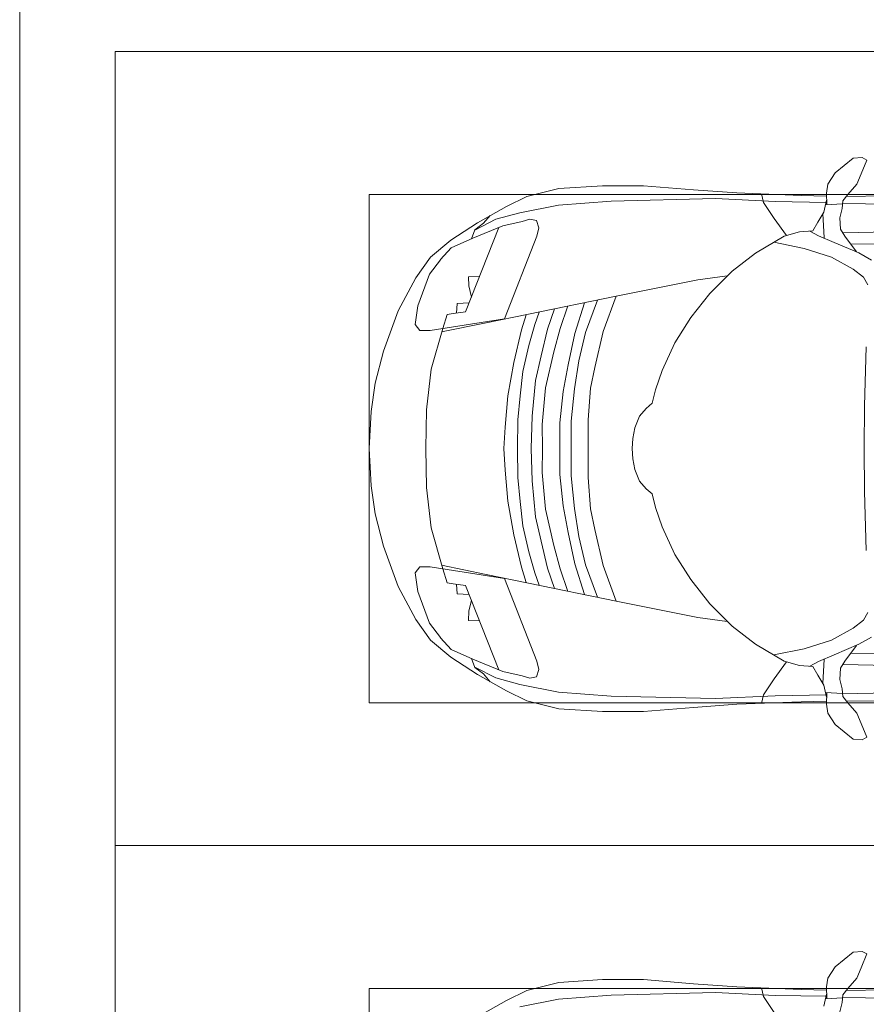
# Model space of a CAD drawing. Header units: millimetres. Extents: x -32229 to 291619, y -13689 to 125138.
# Tile 39 of 256: x -6265 to -3601, y 68000 to 71101. Entities that reach past the tile are written whole.
import ezdxf

# ---------------------------------------------------------------- set-up
doc = ezdxf.new("R2010")
doc.units = ezdxf.units.MM
for name, color, linetype, lineweight in [('A-DETL-GENF-OTLN', 7, 'Continuous', 18), ('A-FLOR-____-OTLN', 7, 'Continuous', 18), ('C-PRKG-____-OTLN', 7, 'Continuous', 18)]:
    doc.layers.add(name, color=color, linetype=linetype, lineweight=lineweight)

# ---------------------------------------------------------------- blocks, each defined once
blk = doc.blocks.new('АР_Машиноместо - 4900x2400_М__5300х2500_-2211001--02 ЭМ')
at = {"layer": 'A-DETL-GENF-OTLN', "color": 253, "lineweight": 13, "true_color": 0xaaaaaa}
for p, q in [((1132.7, -806), (1044.2, -818.6)), ((1250, -800), (1132.7, -806)), ((1250, -800), (1367.3, -806)), ((1367.3, -806), (1455.8, -818.6)), ((1044.2, -818.6), (943.3, -845.1)), ((1455.8, -818.6), (1556.7, -845.1)), ((943.3, -845.1), (815.8, -891)), ((1556.7, -845.1), (1684.2, -891)), ((815.8, -891), (711.9, -946.2)), ((1684.2, -891), (1788.1, -946.2)), ((711.9, -946.2), (647.2, -992.8)), ((800.1, -952.6), (700.9, -989.1)), ((859, -944.1), (800.1, -952.6)), ((877.7, -958.9), (859, -944.1)), ((877.7, -991.4), (877.7, -958.9)), ((1622.3, -958.9), (1641, -944.1)), ((1622.3, -991.4), (1622.3, -958.9)), ((1641, -944.1), (1699.9, -952.6)), ((1699.9, -952.6), (1799.1, -989.1)), ((1788.1, -946.2), (1852.8, -992.8)), ((700.9, -989.1), (655, -1024.3)), ((841.1, -1225.9), (877.7, -991.4)), ((1127.4, -979.8), (1000.2, -994.5)), ((1250, -977.6), (1127.4, -979.8)), ((1250, -977.6), (1372.6, -979.8)), ((1372.6, -979.8), (1499.8, -994.5)), ((1658.9, -1225.9), (1622.3, -991.4)), ((1799.1, -989.1), (1845, -1024.3)), ((647.2, -992.8), (593.2, -1056.8)), ((1000.2, -994.5), (871.4, -1031.3)), ((1499.8, -994.5), (1628.6, -1031.3)), ((1852.8, -992.8), (1906.8, -1056.8)), ((654.7, -1024.4), (617.9, -1057.3)), ((882.6, -1027.5), (853.8, -1167.4)), ((1617.4, -1027.5), (1646.2, -1167.4)), ((1845.3, -1024.4), (1882.1, -1057.3)), ((593.2, -1056.8), (539.3, -1140.4)), ((617.9, -1057.3), (586.9, -1126.3)), ((1882.1, -1057.3), (1913.1, -1126.3)), ((1906.8, -1056.8), (1960.7, -1140.4)), ((539.3, -1140.4), (487.4, -1232.1)), ((561.3, -1132.6), (540.4, -1159.6)), ((586.9, -1126.3), (548.2, -1220.1)), ((589, -1121.6), (561.3, -1132.6)), ((1911, -1121.6), (1938.7, -1132.6)), ((1913.1, -1126.3), (1951.8, -1220.1)), ((1938.7, -1132.6), (1959.6, -1159.6)), ((1960.7, -1140.4), (2012.6, -1232.1)), ((540.4, -1159.6), (516.2, -1180.5)), ((853.8, -1167.4), (826.8, -1300.9)), ((1646.2, -1167.4), (1673.2, -1300.9)), ((1959.6, -1159.6), (1983.8, -1180.5)), ((487.4, -1232.1), (455.7, -1296.1)), ((548.2, -1220.1), (535, -1280.6)), ((580.7, -1327.1), (841.1, -1225.9)), ((1084.1, -1236), (978.6, -1254.6)), ((1182.5, -1227.5), (1084.1, -1236)), ((1250, -1223.7), (1182.5, -1227.5)), ((1250, -1223.7), (1317.5, -1227.5)), ((1317.5, -1227.5), (1415.9, -1236)), ((1415.9, -1236), (1521.4, -1254.6)), ((1919.3, -1327.1), (1658.9, -1225.9)), ((1951.8, -1220.1), (1965, -1280.6)), ((2012.6, -1232.1), (2044.3, -1296.1)), ((978.6, -1254.6), (876.3, -1278.7)), ((1159.1, -1267.9), (1083.6, -1274.6)), ((1250, -1266.6), (1159.1, -1267.9)), ((1250, -1266.6), (1340.9, -1267.9)), ((1340.9, -1267.9), (1416.4, -1274.6)), ((1521.4, -1254.6), (1623.7, -1278.7)), ((455.7, -1296.1), (430.8, -1396.6)), ((535, -1280.6), (527.2, -1305.2)), ((826.8, -1300.9), (770, -1576.5)), ((876.3, -1278.7), (828.3, -1293.7)), ((925.2, -1301.6), (859.1, -1321.2)), ((1007.1, -1283.7), (925.2, -1301.6)), ((1083.6, -1274.6), (1007.1, -1283.7)), ((1416.4, -1274.6), (1492.9, -1283.7)), ((1492.9, -1283.7), (1574.8, -1301.6)), ((1574.8, -1301.6), (1640.9, -1321.2)), ((1623.7, -1278.7), (1671.7, -1293.7)), ((1673.2, -1300.9), (1730, -1576.5)), ((1965, -1280.6), (1972.8, -1305.2)), ((2044.3, -1296.1), (2069.2, -1396.6)), ((527.2, -1305.2), (531.8, -1326)), ((531.8, -1326), (554.4, -1333.3)), ((554.4, -1333.3), (580.7, -1327.1)), ((859.1, -1321.2), (819.9, -1334.4)), ((1035, -1323.2), (958.3, -1341.1)), ((1148.3, -1312.4), (1035, -1323.2)), ((1250, -1309.3), (1148.3, -1312.4)), ((1250, -1309.3), (1351.7, -1312.4)), ((1351.7, -1312.4), (1465, -1323.2)), ((1465, -1323.2), (1541.7, -1341.1)), ((1640.9, -1321.2), (1680.1, -1334.4)), ((1945.6, -1333.3), (1919.3, -1327.1)), ((1968.2, -1326), (1945.6, -1333.3)), ((1972.8, -1305.2), (1968.2, -1326)), ((873.8, -1361.2), (809.9, -1383.1)), ((958.3, -1341.1), (873.8, -1361.2)), ((1059, -1354.8), (945.3, -1380.6)), ((1174.5, -1344.2), (1059, -1354.8)), ((1250, -1344.9), (1174.5, -1344.2)), ((1250, -1344.9), (1325.5, -1344.2)), ((1325.5, -1344.2), (1441, -1354.8)), ((1441, -1354.8), (1554.7, -1380.6)), ((1541.7, -1341.1), (1626.2, -1361.2)), ((1626.2, -1361.2), (1690.1, -1383.1)), ((945.3, -1380.6), (871.4, -1401.1)), ((1554.7, -1380.6), (1628.6, -1401.1)), ((430.8, -1396.6), (422, -1534.1)), ((871.4, -1401.1), (800.5, -1424.6)), ((986.2, -1425.6), (887, -1446.5)), ((1070, -1410.4), (986.2, -1425.6)), ((1168.3, -1399.8), (1070, -1410.4)), ((1250, -1400.1), (1168.3, -1399.8)), ((1250, -1400.1), (1331.7, -1399.8)), ((1331.7, -1399.8), (1430, -1410.4)), ((1430, -1410.4), (1513.8, -1425.6)), ((1513.8, -1425.6), (1613, -1446.5)), ((1628.6, -1401.1), (1699.5, -1424.6)), ((2069.2, -1396.6), (2078, -1534.1)), ((887, -1446.5), (790.4, -1477.3)), ((1061.9, -1445.7), (973.4, -1459.7)), ((1163.9, -1435.1), (1061.9, -1445.7)), ((1250, -1435.1), (1163.9, -1435.1)), ((1250, -1435.1), (1336.1, -1435.1)), ((1336.1, -1435.1), (1438.1, -1445.7)), ((1438.1, -1445.7), (1526.6, -1459.7)), ((1613, -1446.5), (1709.6, -1477.3)), ((884.3, -1480.8), (782, -1518.1)), ((973.4, -1459.7), (884.3, -1480.8)), ((1526.6, -1459.7), (1615.7, -1480.8)), ((1615.7, -1480.8), (1718, -1518.1)), ((994.9, -1509.3), (881.7, -1536.4)), ((1060, -1496.1), (994.9, -1509.3)), ((1159.3, -1489.1), (1060, -1496.1)), ((1250, -1488.3), (1159.3, -1489.1)), ((1250, -1488.3), (1340.7, -1489.1)), ((1340.7, -1489.1), (1440, -1496.1)), ((1440, -1496.1), (1505.1, -1509.3)), ((1505.1, -1509.3), (1618.3, -1536.4)), ((422, -1534.1), (422, -1662.9)), ((881.7, -1536.4), (770, -1576.5)), ((1618.3, -1536.4), (1730, -1576.5)), ((2078, -1534.1), (2078, -1662.9)), ((770, -1576.5), (718.3, -1834.2)), ((1730, -1576.5), (1781.7, -1834.2)), ((1184.7, -1635.7), (1147.5, -1650.5)), ((1217.8, -1629.1), (1184.7, -1635.7)), ((1217.8, -1629.1), (1250, -1626.8)), ((1282.2, -1629.1), (1250, -1626.8)), ((1282.2, -1629.1), (1315.3, -1635.7)), ((1315.3, -1635.7), (1352.5, -1650.5)), ((422, -1662.9), (434.8, -1820.7)), ((1123.5, -1670.9), (1107.2, -1689.8)), ((1147.5, -1650.5), (1123.5, -1670.9)), ((1352.5, -1650.5), (1376.5, -1670.9)), ((1376.5, -1670.9), (1392.8, -1689.8)), ((2078, -1662.9), (2065.2, -1820.7)), ((1064.9, -1700.5), (1004.2, -1721.4)), ((1107.2, -1689.8), (1064.9, -1700.5)), ((1392.8, -1689.8), (1435.1, -1700.5)), ((1435.1, -1700.5), (1495.8, -1721.4)), ((1004.2, -1721.4), (917, -1761.1)), ((1495.8, -1721.4), (1583, -1761.1)), ((917, -1761.1), (837.5, -1812.1)), ((1583, -1761.1), (1662.5, -1812.1)), ((434.8, -1820.7), (444.9, -1956.8)), ((837.5, -1812.1), (761.1, -1871.7)), ((1662.5, -1812.1), (1738.9, -1871.7)), ((2065.2, -1820.7), (2055.1, -1956.8)), ((718.3, -1834.2), (705.7, -1926.7)), ((1781.7, -1834.2), (1794.3, -1926.7)), ((761.1, -1871.7), (690.7, -1941.6)), ((1738.9, -1871.7), (1809.3, -1941.6)), ((690.7, -1941.6), (634.6, -2015)), ((1809.3, -1941.6), (1865.4, -2015)), ((444.9, -1956.8), (453, -2159.1)), ((2055.1, -1956.8), (2047, -2159.1)), ((634.6, -2015), (580.7, -2105.7)), ((1865.4, -2015), (1919.3, -2105.7)), ((475.1, -2041), (447.5, -2034.4)), ((525.5, -2074.6), (475.1, -2041)), ((1974.5, -2074.6), (2024.9, -2041)), ((2024.9, -2041), (2052.5, -2034.4)), ((578.8, -2112.6), (525.5, -2074.6)), ((619.7, -2168.6), (600.3, -2072.7)), ((1880.3, -2168.6), (1899.7, -2072.7)), ((1921.2, -2112.6), (1974.5, -2074.6)), ((580.7, -2105.7), (567.1, -2153.8)), ((1919.3, -2105.7), (1932.9, -2153.8)), ((453, -2159.1), (455, -2238.9)), ((567.1, -2153.8), (564.3, -2195.4)), ((647.3, -2254.2), (619.7, -2168.6)), ((1852.7, -2254.2), (1880.3, -2168.6)), ((1932.9, -2153.8), (1935.7, -2195.4)), ((2047, -2159.1), (2045, -2238.9)), ((564.3, -2195.4), (536.7, -2211.8)), ((579.9, -2213.8), (564.9, -2186.5)), ((1920.1, -2213.8), (1935.1, -2186.5)), ((1935.7, -2195.4), (1963.3, -2211.8)), ((505.1, -2230), (467.5, -2239.2)), ((536.7, -2211.8), (505.1, -2230)), ((586.6, -2231.3), (510.1, -2227.1)), ((600.8, -2263), (579.9, -2213.8)), ((1899.2, -2263), (1920.1, -2213.8)), ((1913.4, -2231.3), (1989.9, -2227.1)), ((1963.3, -2211.8), (1994.9, -2230)), ((1994.9, -2230), (2032.5, -2239.2)), ((381.7, -2266.4), (417.4, -2243.4)), ((417.4, -2243.4), (445.1, -2238.7)), ((445.1, -2238.7), (481.8, -2239.5)), ((482, -2235.6), (479.1, -2288.7)), ((633.8, -2340.5), (600.8, -2263)), ((685.1, -2322.3), (647.3, -2254.2)), ((1814.9, -2322.3), (1852.7, -2254.2)), ((1866.2, -2340.5), (1899.2, -2263)), ((2018, -2235.6), (2020.9, -2288.7)), ((2054.9, -2238.7), (2018.2, -2239.5)), ((2082.6, -2243.4), (2054.9, -2238.7)), ((2118.3, -2266.4), (2082.6, -2243.4)), ((335.2, -2322.3), (381.7, -2266.4)), ((470, -2290), (449.8, -2306.1)), ((493.6, -2288.6), (470, -2290)), ((523.3, -2281.2), (493.6, -2288.6)), ((559, -2282.6), (523.3, -2281.2)), ((580.6, -2296), (559, -2282.6)), ((1919.4, -2296), (1941, -2282.6)), ((1941, -2282.6), (1976.7, -2281.2)), ((1976.7, -2281.2), (2006.4, -2288.6)), ((2006.4, -2288.6), (2030, -2290)), ((2030, -2290), (2050.2, -2306.1)), ((2164.8, -2322.3), (2118.3, -2266.4)), ((333.1, -2350.6), (335.2, -2322.3)), ((449.8, -2306.1), (417.4, -2333.8)), ((454.5, -2423.6), (456, -2301.1)), ((630.6, -2332.9), (580.6, -2296)), ((603.5, -2534.3), (606.1, -2314.9)), ((710, -2355.4), (685.1, -2322.3)), ((1790, -2355.4), (1814.9, -2322.3)), ((1869.4, -2332.9), (1919.4, -2296)), ((1896.5, -2534.3), (1893.9, -2314.9)), ((2045.5, -2423.6), (2044, -2301.1)), ((2050.2, -2306.1), (2082.6, -2333.8)), ((2166.9, -2350.6), (2164.8, -2322.3)), ((341.2, -2366.2), (333.1, -2350.6)), ((384.4, -2347.9), (341.2, -2366.2)), ((417.4, -2333.8), (384.4, -2347.9)), ((656.7, -2380.3), (633.8, -2340.5)), ((734.3, -2368.8), (710, -2355.4)), ((1765.7, -2368.8), (1790, -2355.4)), ((1843.3, -2380.3), (1866.2, -2340.5)), ((2082.6, -2333.8), (2115.6, -2347.9)), ((2115.6, -2347.9), (2158.8, -2366.2)), ((2158.8, -2366.2), (2166.9, -2350.6)), ((1115.2, -2358.7), (929.1, -2364.1)), ((1250, -2357.8), (1115.2, -2358.7)), ((1250, -2357.8), (1384.8, -2358.7)), ((1384.8, -2358.7), (1570.9, -2364.1))]:
    blk.add_line(p, q, dxfattribs=at)
at = {"layer": 'A-DETL-GENF-OTLN', "color": 254, "lineweight": 13, "true_color": 0xd4d4d4}
for p, q in [((827.7, -1045), (824.1, -1063.7)), ((871.3, -1031.9), (827.7, -1045)), ((1628.7, -1031.9), (1672.3, -1045)), ((1672.3, -1045), (1675.9, -1063.7)), ((792.9, -1076.2), (791.2, -1114.5)), ((823.3, -1074.4), (792.9, -1076.2)), ((824.1, -1063.7), (818.8, -1102.9)), ((1675.9, -1063.7), (1681.2, -1102.9)), ((1676.7, -1074.4), (1707.1, -1076.2)), ((1707.1, -1076.2), (1708.8, -1114.5)), ((818.8, -1102.9), (554, -1208.1)), ((709.1, -1112.7), (708.2, -1146.9)), ((737.7, -1113.6), (709.1, -1112.7)), ((772.6, -1121.3), (737.7, -1113.6)), ((1681.2, -1102.9), (1946, -1208.1)), ((1727.4, -1121.3), (1762.3, -1113.6)), ((1762.3, -1113.6), (1790.9, -1112.7)), ((1790.9, -1112.7), (1791.8, -1146.9)), ((561.7, -1132.1), (527.9, -1198.6)), ((1938.3, -1132.1), (1972.1, -1198.6)), ((527.9, -1198.6), (507.4, -1274.3)), ((1972.1, -1198.6), (1992.6, -1274.3)), ((507.4, -1274.3), (483.4, -1395.6)), ((1992.6, -1274.3), (2016.6, -1395.6)), ((483.4, -1395.6), (470.9, -1561.4)), ((2016.6, -1395.6), (2029.1, -1561.4)), ((470.9, -1561.4), (462.8, -1889.5)), ((2029.1, -1561.4), (2037.2, -1889.5)), ((462.8, -1889.5), (471.8, -2077.7)), ((2037.2, -1889.5), (2028.2, -2077.7)), ((471.8, -2077.7), (474.5, -2239.3)), ((2028.2, -2077.7), (2025.5, -2239.3)), ((483.3, -2571.4), (478, -2290)), ((570.6, -2291.4), (564.4, -2580.5)), ((1929.4, -2291.4), (1935.6, -2580.5)), ((2016.7, -2571.4), (2022, -2290))]:
    blk.add_line(p, q, dxfattribs=at)
at = {"layer": 'C-PRKG-____-OTLN', "color": 253, "lineweight": 13, "true_color": 0xaaaaaa}
for p, q in [((2500, 0), (0, 0)), ((0, 0), (0, -5300)), ((2500, 0), (2500, -5300)), ((450, -800), (450, -4500)), ((450, -800), (2050, -800)), ((2050, -800), (2050, -4500))]:
    blk.add_line(p, q, dxfattribs=at)
blk = doc.blocks.new('АР_Машиноместо - 4900x2400_М__5300х2500_-V39--02 ЭМ')
at = {"layer": 'A-DETL-GENF-OTLN', "color": 254, "lineweight": 13, "true_color": 0xd4d4d4}
for p, q in [((483.3, 2571.4), (478, 2290)), ((471.8, 2077.7), (474.5, 2239.3)), ((462.8, 1889.5), (471.8, 2077.7)), ((470.9, 1561.4), (462.8, 1889.5)), ((483.4, 1395.6), (470.9, 1561.4)), ((507.4, 1274.3), (483.4, 1395.6))]:
    blk.add_line(p, q, dxfattribs=at)
at = {"layer": 'A-DETL-GENF-OTLN', "color": 253, "lineweight": 13, "true_color": 0xaaaaaa}
for p, q in [((454.5, 2423.6), (456, 2301.1)), ((341.2, 2366.2), (333.1, 2350.6)), ((384.4, 2347.9), (341.2, 2366.2)), ((333.1, 2350.6), (335.2, 2322.3)), ((417.4, 2333.8), (384.4, 2347.9)), ((449.8, 2306.1), (417.4, 2333.8)), ((335.2, 2322.3), (381.7, 2266.4)), ((470, 2290), (449.8, 2306.1)), ((381.7, 2266.4), (417.4, 2243.4)), ((493.6, 2288.6), (470, 2290)), ((482, 2235.6), (479.1, 2288.7)), ((523.3, 2281.2), (493.6, 2288.6)), ((417.4, 2243.4), (445.1, 2238.7)), ((445.1, 2238.7), (481.8, 2239.5)), ((453, 2159.1), (455, 2238.9)), ((505.1, 2230), (467.5, 2239.2)), ((444.9, 1956.8), (453, 2159.1)), ((525.5, 2074.6), (475.1, 2041)), ((475.1, 2041), (447.5, 2034.4)), ((434.8, 1820.7), (444.9, 1956.8)), ((422, 1662.9), (434.8, 1820.7)), ((422, 1534.1), (422, 1662.9)), ((430.8, 1396.6), (422, 1534.1)), ((455.7, 1296.1), (430.8, 1396.6)), ((487.4, 1232.1), (455.7, 1296.1)), ((539.3, 1140.4), (487.4, 1232.1))]:
    blk.add_line(p, q, dxfattribs=at)
at = {"layer": 'C-PRKG-____-OTLN', "color": 253, "lineweight": 13, "true_color": 0xaaaaaa}
for p, q in [((0, 0), (0, 5300)), ((450, 800), (450, 4500)), ((450, 800), (2050, 800)), ((2500, 0), (0, 0))]:
    blk.add_line(p, q, dxfattribs=at)
blk = doc.blocks.new('Наметкина 10_РД_АР_П_отсоединено_rvt-1--02 ЭМ')
at = {"layer": 'A-FLOR-____-OTLN', "color": 253, "lineweight": 13, "true_color": 0xaaaaaa}
blk.add_line((-6264.7, 71500), (-6264.7, 65450), dxfattribs=at)
blk.add_line((-6264.7, 71500), (-6264.7, 65450), dxfattribs=at)
at = {"layer": 'C-PRKG-____-OTLN', "color": 253, "lineweight": 13, "true_color": 0xaaaaaa}
for name, rotation in [('АР_Машиноместо - 4900x2400_М__5300х2500_-2211001--02 ЭМ', 90.00000000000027), ('АР_Машиноместо - 4900x2400_М__5300х2500_-V39--02 ЭМ', 269.9999999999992)]:
    blk.add_blockref(name, (-5964.7, 68500), dxfattribs=dict(at, rotation=rotation))

msp = doc.modelspace()

# ---------------------------------------------------------------- block references
at = {"lineweight": 5}
msp.add_blockref('Наметкина 10_РД_АР_П_отсоединено_rvt-1--02 ЭМ', (0, 0), dxfattribs=at)

doc.saveas('drawing.dxf')
